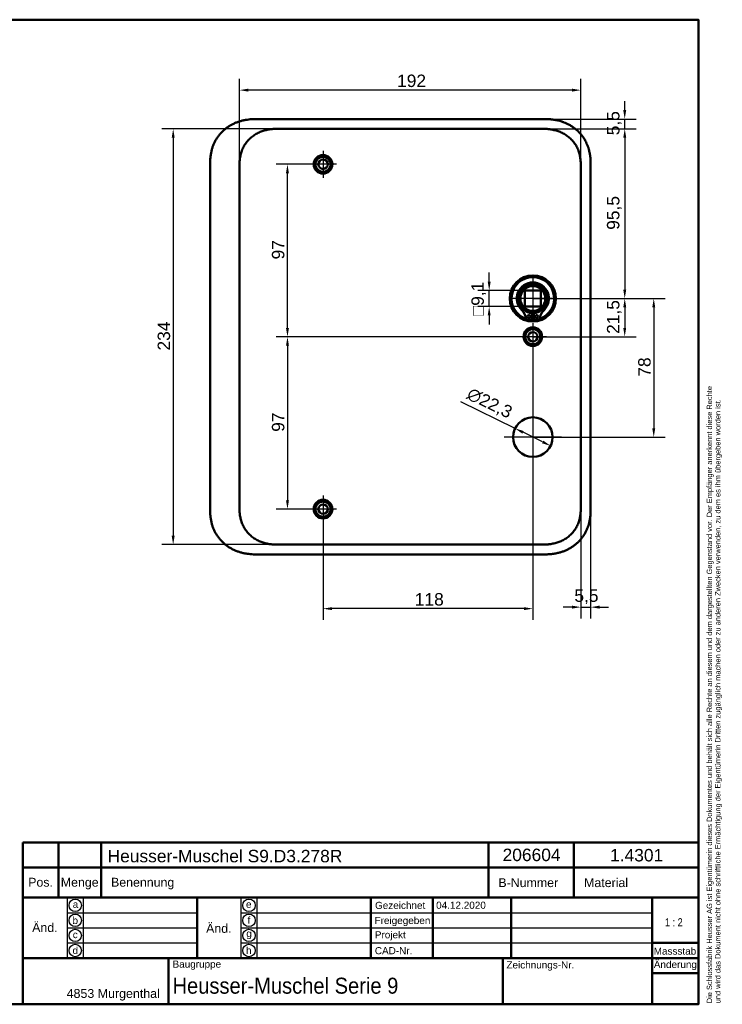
# Model space of a CAD drawing. Header units: millimetres. Extents: x 20 to 833, y 20 to 574.
# Tile 10 of 10: x 438 to 833, y 20 to 574. Entities that reach past the tile are written whole.
import ezdxf
from ezdxf.enums import TextEntityAlignment as Align

# ---------------------------------------------------------------- set-up
doc = ezdxf.new("R2010")
doc.units = ezdxf.units.MM
doc.header["$LTSCALE"] = 2
for name, color, linetype, lineweight in [('Bemaßungen(DIN)', 7, 'Continuous', 25), ('Mittelpunktmarkierung(DIN)', 7, 'Continuous', 25), ('Sichtbare Kanten(DIN)', 7, 'Continuous', 50), ('Skizziergeometrie(DIN)', 7, 'Continuous', 50), ('Skizzierlinie(DIN)', 7, 'Continuous', 25), ('Symbole(DIN)', 7, 'Continuous', 25)]:
    doc.layers.add(name, color=color, linetype=linetype, lineweight=lineweight)
doc.styles.add('Aktuell-DIN', font='arial.ttf')
doc.styles.add('STANDARD-DIN~0', font='arial.ttf')
doc.styles.add('Textstil10', font='arial.ttf')
doc.styles.add('Textstil41', font='arial.ttf', dxfattribs={"width": 0.8})
doc.styles.add('Textstil83', font='arial.ttf', dxfattribs={"width": 0.8})
doc.dimstyles.new('CAD-LAN', dxfattribs={"dimscale": 2, "dimtxt": 3.5, "dimasz": 2.5, "dimexe": 3.175, "dimexo": 0, "dimgap": 0.8, "dimtad": 1, "dimrnd": 1e-08, "dimtxsty": 'STANDARD-DIN~0', "dimcen": 0.09, "dimdle": 10, "dimclrd": 250, "dimclre": 250, "dimclrt": 250, "dimadec": 0, "dimazin": 2, "dimtfac": 1, "dimtmove": 0, "dimatfit": 3, "dimfxl": 1, "dimtolj": 1, "dimtzin": 0, "dimlwd": 25, "dimlwe": 25, "dimarcsym": 0})

# ---------------------------------------------------------------- blocks, each defined once
blk = doc.blocks.new('Ränder Standardrahmen')
at = {"layer": 'Skizziergeometrie(DIN)', "flags": 128}
blk.add_lwpolyline([(10, 10), (10, 287), (410, 287), (410, 10), (10, 10)], dxfattribs=at)
blk = doc.blocks.new('Schriftfelder Heusser')
at = {"layer": 'Skizziergeometrie(DIN)'}
for p, q in [((101, 229.92), (101, 236.92)), ((101, 236.92), (291, 236.92)), ((111, 229.92), (111, 236.92)), ((123, 229.92), (123, 236.92)), ((232, 229.92), (232, 236.92)), ((256, 229.92), (256, 236.92)), ((291, 236.92), (291, 229.92)), ((101, 191.42), (101, 229.92)), ((101, 229.92), (291, 229.92)), ((111, 229.92), (111, 221.42)), ((123, 229.92), (123, 221.42)), ((232, 229.92), (232, 221.42)), ((256, 229.92), (256, 221.42)), ((291, 229.92), (291, 191.42)), ((101, 221.42), (291, 221.42)), ((150, 221.42), (150, 204.42)), ((198.85, 221.42), (198.85, 204.42)), ((216.35, 221.42), (216.35, 204.42)), ((238.35, 221.42), (238.35, 204.42)), ((278, 221.42), (278, 191.42)), ((278, 208.67), (291, 208.67)), ((101, 204.42), (291, 204.42)), ((142, 204.42), (142, 191.42)), ((236, 204.42), (236, 191.42)), ((278, 200.17), (291, 200.17)), ((291, 191.42), (101, 191.42))]:
    blk.add_line(p, q, dxfattribs=at)
at = {"layer": 'Skizzierlinie(DIN)'}
for p, q in [((113.5, 221.42), (113.5, 204.42)), ((118, 221.42), (118, 204.42)), ((162.35, 221.42), (162.35, 204.42)), ((166.85, 221.42), (166.85, 204.42)), ((113.5, 217.17), (150, 217.17)), ((162.35, 217.17), (278, 217.17)), ((113.5, 212.92), (150, 212.92)), ((162.35, 212.92), (278, 212.92)), ((113.5, 208.67), (150, 208.67)), ((162.35, 208.67), (278, 208.67))]:
    blk.add_line(p, q, dxfattribs=at)
for centre in [(115.75, 219.25), (164.6, 219.25), (115.75, 215.04), (164.6, 215.04), (115.75, 210.79), (164.6, 210.79), (115.75, 206.54), (164.6, 206.54)]:
    blk.add_circle(centre, 1.75, dxfattribs=at)
at = {"layer": 'Symbole(DIN)', "color": 7, "insert": (293.33, 191.7), "char_height": 1.5, "width": 182.3003, "attachment_point": 1, "rotation": 90, "line_spacing_factor": 0.944221, "style": 'Aktuell-DIN'}
blk.add_mtext('\\fArial|b0|i0;\\H1.5000;Die Schlossfabrik Heusser AG ist Eigentümerin dieses Dokumentes und behält sich alle Rechte an diesem und dem dargestellten Gegenstand vor. Der Empfänger anerkennt diese Rechte\\Pund wird das Dokument nicht ohne schriftliche Ermächtigung der Eigentümerin Dritten zugänglich machen oder zu anderen Zwecken verwenden, zu dem es ihm übergeben worden ist.\\P ', dxfattribs=at)
at = {"layer": 'Symbole(DIN)', "color": 179, "true_color": 0x262659, "style": 'Aktuell-DIN'}
for s, insert, char_height, attachment_point in [('B-Nummer', (234.74, 225.62), 2.489, 4), ('Material', (265.02, 225.62), 2.489, 5), ('Pos.', (106, 227), 2.489, 2), ('Menge', (117, 227), 2.489, 2), ('Benennung', (125.81, 225.38), 2.489, 4), ('\\fArial|b0|i0;a', (115.81, 219.53), 2, 5), ('\\fArial|b0|i0;e', (164.54, 219.53), 2, 5), ('\\fArial|b0|i0;Gezeichnet', (200.05, 219.23), 2, 4), ('\\fArial|b0|i0;b', (115.75, 215), 2, 5), ('\\fArial|b0|i0;f', (164.55, 215.06), 2, 5), ('\\fArial|b0|i0;Freigegeben', (199.92, 216), 2, 1), ('\\fArial|b0|i0;c', (115.75, 211.01), 2, 5), ('\\fArial|b0|i0;g', (164.63, 211.05), 2, 5), ('\\fArial|b0|i0;Projekt', (200, 211.98), 2, 1), ('\\fArial|b0|i0;d', (115.76, 206.55), 2, 5), ('\\fArial|b0|i0;h', (164.55, 206.57), 2, 5), ('\\fArial|b0|i0;CAD-Nr.', (200, 207.5), 2, 1), ('\\fArial|b0|i0;\\H2.0000;Massstab', (284.39, 206.37), 2, 5), ('\\fArial|b0|i0;\\H2.0000;Baugruppe', (143.1, 203.73), 2, 1), ('\\fArial|b0|i0;Zeichnungs-Nr.', (237, 203.5), 2, 1), ('\\fArial|b0|i0;\\H2.5000;4853 Murgenthal', (113.33, 192.46), 2.5, 7)]:
    blk.add_mtext(s, dxfattribs=dict(at, insert=insert, char_height=char_height, attachment_point=attachment_point))
at = {"layer": 'Symbole(DIN)', "color": 179, "true_color": 0x262659, "attachment_point": 5, "style": 'Aktuell-DIN'}
for s, insert, char_height, width in [('Änd.', (107.21, 213), 2.489, 12.3494), ('Änd.', (156.12, 212.76), 2.489, 12.3494), ('\\fArial|b0|i0;Änderung', (284.51, 202.33), 2, 12.1143)]:
    blk.add_mtext(s, dxfattribs=dict(at, insert=insert, char_height=char_height, width=width))
at = {"layer": 'Symbole(DIN)', "color": 7, "insert": (143.1, 196.62), "char_height": 4.5, "width": 90.18, "attachment_point": 4, "style": 'Aktuell-DIN'}
blk.add_mtext('\\fArial|b0|i0;\\W0.90;\\H4.5000;Heusser-Muschel Serie 9', dxfattribs=at)
at = {"layer": 'Symbole(DIN)', "color": 179, "true_color": 0x262659, "style": 'Textstil10'}
blk.add_attdef('ERSTELLUNGSDATUM_001', (217.23, 218.29), '', height=2, dxfattribs=at)
at = {"layer": 'Symbole(DIN)', "color": 179, "true_color": 0x262659}
for tag, height, style, p in [('AUTOR', 2.49, 'Aktuell-DIN', (240.03, 219.26)), ('KONTROLLDATUM', 2, 'Textstil10', (217.42, 215.04)), ('KONTROLLIERT_VON', 2, 'Textstil10', (239.98, 215.05))]:
    blk.add_attdef(tag, text='', height=height, dxfattribs=dict(at, style=style)).set_placement(p, align=Align.MIDDLE_LEFT)
at = {"layer": 'Symbole(DIN)', "color": 7, "style": 'Textstil83', "width": 0.8}
blk.add_attdef('Anfänglicher_Ansichtsmaßstab_001', (281.57, 213.34), '', height=2.3, dxfattribs=at)
at = {"layer": 'Symbole(DIN)', "color": 179, "true_color": 0x262659, "style": 'Textstil10'}
blk.add_attdef('PROJEKT', text='', height=2, dxfattribs=at).set_placement((217.77, 209.72), align=Align.BOTTOM_LEFT)
at = {"layer": 'Symbole(DIN)', "color": 7, "style": 'Textstil41', "width": 0.8}
blk.add_attdef('STATUS', text='', height=5, dxfattribs=at).set_placement((284.53, 195.86), align=Align.MIDDLE_CENTER)
blk = doc.blocks.new('*D8')
at = {"layer": 'Bemaßungen(DIN)', "color": 250, "linetype": 'Continuous', "lineweight": 25, "true_color": 0x3f3f3f, "transparency": 16777216}
for p, q in [((730.31, 512.62), (784.89, 512.62)), ((778.54, 507.62), (778.54, 422.12)), ((726.85, 417.12), (784.89, 417.12))]:
    blk.add_line(p, q, dxfattribs=at)
at = {"layer": 'Bemaßungen(DIN)', "color": 250, "linetype": 'Continuous', "true_color": 0x3f3f3f, "transparency": 16777216}
for points in [[(777.71, 507.62), (779.37, 507.62), (778.54, 512.62)], [(777.71, 422.12), (779.37, 422.12), (778.54, 417.12)]]:
    blk.add_solid(points, dxfattribs=at)
at = {"layer": 'Defpoints', "color": 0, "linetype": 'Continuous', "transparency": 16777216}
for p in [(730.31, 512.62), (726.85, 417.12), (778.54, 417.12)]:
    blk.add_point(p, dxfattribs=at)
at = {"layer": 'Bemaßungen(DIN)', "color": 250, "linetype": 'Continuous', "lineweight": 25, "true_color": 0x3f3f3f, "transparency": 16777216, "insert": (768.53, 455.76), "char_height": 7, "attachment_point": 1, "rotation": 90, "style": 'STANDARD-DIN~0'}
blk.add_mtext('\\A1;95,5', dxfattribs=at)
blk = doc.blocks.new('*D9')
at = {"layer": 'Bemaßungen(DIN)', "color": 250, "linetype": 'Continuous', "lineweight": 25, "true_color": 0x3f3f3f, "transparency": 16777216}
for p, q in [((726.85, 417.12), (784.89, 417.12)), ((778.54, 412.12), (778.54, 400.62)), ((726.85, 395.62), (784.89, 395.62))]:
    blk.add_line(p, q, dxfattribs=at)
at = {"layer": 'Bemaßungen(DIN)', "color": 250, "linetype": 'Continuous', "true_color": 0x3f3f3f, "transparency": 16777216}
for points in [[(777.71, 412.12), (779.37, 412.12), (778.54, 417.12)], [(777.71, 400.62), (779.37, 400.62), (778.54, 395.62)]]:
    blk.add_solid(points, dxfattribs=at)
at = {"layer": 'Defpoints', "color": 0, "linetype": 'Continuous', "transparency": 16777216}
for p in [(726.85, 417.12), (726.85, 395.62), (778.54, 395.62)]:
    blk.add_point(p, dxfattribs=at)
at = {"layer": 'Bemaßungen(DIN)', "color": 250, "linetype": 'Continuous', "lineweight": 25, "true_color": 0x3f3f3f, "transparency": 16777216, "insert": (768.53, 397.2), "char_height": 7, "attachment_point": 1, "rotation": 90, "style": 'STANDARD-DIN~0'}
blk.add_mtext('\\A1;21,5', dxfattribs=at)
blk = doc.blocks.new('*D10')
at = {"layer": 'Bemaßungen(DIN)', "color": 250, "linetype": 'Continuous', "lineweight": 25, "true_color": 0x3f3f3f, "transparency": 16777216}
for p, q in [((726.85, 417.12), (801.2, 417.12)), ((794.85, 412.12), (794.85, 344.12)), ((726.85, 339.12), (801.2, 339.12))]:
    blk.add_line(p, q, dxfattribs=at)
at = {"layer": 'Bemaßungen(DIN)', "color": 250, "linetype": 'Continuous', "true_color": 0x3f3f3f, "transparency": 16777216}
for points in [[(794.02, 412.12), (795.68, 412.12), (794.85, 417.12)], [(794.02, 344.12), (795.68, 344.12), (794.85, 339.12)]]:
    blk.add_solid(points, dxfattribs=at)
at = {"layer": 'Defpoints', "color": 0, "linetype": 'Continuous', "transparency": 16777216}
for p in [(726.85, 417.12), (726.85, 339.12), (794.85, 339.12)]:
    blk.add_point(p, dxfattribs=at)
at = {"layer": 'Bemaßungen(DIN)', "color": 250, "linetype": 'Continuous', "lineweight": 25, "true_color": 0x3f3f3f, "transparency": 16777216, "insert": (786.1, 373.13), "char_height": 7, "attachment_point": 1, "rotation": 90, "style": 'STANDARD-DIN~0'}
blk.add_mtext('\\A1;78', dxfattribs=at)
blk = doc.blocks.new('*D11')
at = {"layer": 'Bemaßungen(DIN)', "color": 250, "linetype": 'Continuous', "lineweight": 25, "true_color": 0x3f3f3f, "transparency": 16777216}
for p, q in [((716.84, 344.03), (686.31, 359)), ((732.37, 336.42), (721.33, 341.83))]:
    blk.add_line(p, q, dxfattribs=at)
at = {"layer": 'Bemaßungen(DIN)', "color": 250, "linetype": 'Continuous', "true_color": 0x3f3f3f, "transparency": 16777216}
for points in [[(721.7, 342.58), (720.96, 341.08), (716.84, 344.03)], [(732.74, 337.16), (732.01, 335.67), (736.86, 334.21)]]:
    blk.add_solid(points, dxfattribs=at)
at = {"layer": 'Defpoints', "color": 0, "linetype": 'Continuous', "transparency": 16777216}
for p in [(716.84, 344.03), (736.86, 334.21)]:
    blk.add_point(p, dxfattribs=at)
at = {"layer": 'Bemaßungen(DIN)', "color": 250, "linetype": 'Continuous', "lineweight": 25, "true_color": 0x3f3f3f, "transparency": 16777216, "insert": (692.26, 367.49), "char_height": 7, "attachment_point": 1, "rotation": 333.8831, "style": 'STANDARD-DIN~0'}
blk.add_mtext('\\A1;∅22,3', dxfattribs=at)
blk = doc.blocks.new('*D12')
at = {"layer": 'Bemaßungen(DIN)', "color": 250, "linetype": 'Continuous', "lineweight": 25, "true_color": 0x3f3f3f, "transparency": 16777216}
for p, q in [((778.54, 523.12), (778.54, 528.12)), ((731.31, 518.12), (784.89, 518.12)), ((778.54, 512.62), (778.54, 518.12)), ((730.31, 512.62), (784.89, 512.62)), ((778.54, 507.62), (778.54, 502.62))]:
    blk.add_line(p, q, dxfattribs=at)
at = {"layer": 'Bemaßungen(DIN)', "color": 250, "linetype": 'Continuous', "true_color": 0x3f3f3f, "transparency": 16777216}
for points in [[(777.71, 523.12), (779.37, 523.12), (778.54, 518.12)], [(777.71, 507.62), (779.37, 507.62), (778.54, 512.62)]]:
    blk.add_solid(points, dxfattribs=at)
at = {"layer": 'Defpoints', "color": 0, "linetype": 'Continuous', "transparency": 16777216}
for p in [(731.31, 518.12), (778.54, 518.12), (730.31, 512.62)]:
    blk.add_point(p, dxfattribs=at)
at = {"layer": 'Bemaßungen(DIN)', "color": 250, "linetype": 'Continuous', "lineweight": 25, "true_color": 0x3f3f3f, "transparency": 16777216, "insert": (768.56, 508.97), "char_height": 7, "attachment_point": 1, "rotation": 90, "style": 'STANDARD-DIN~0'}
blk.add_mtext('\\A1;5,5', dxfattribs=at)
blk = doc.blocks.new('*D13')
at = {"layer": 'Bemaßungen(DIN)', "color": 250, "linetype": 'Continuous', "lineweight": 25, "true_color": 0x3f3f3f, "transparency": 16777216}
for p, q in [((561.85, 490.34), (561.85, 540.71)), ((753.85, 490.34), (753.85, 540.71)), ((748.85, 534.36), (566.85, 534.36))]:
    blk.add_line(p, q, dxfattribs=at)
at = {"layer": 'Bemaßungen(DIN)', "color": 250, "linetype": 'Continuous', "true_color": 0x3f3f3f, "transparency": 16777216}
for points in [[(566.85, 535.19), (566.85, 533.53), (561.85, 534.36)], [(748.85, 535.19), (748.85, 533.53), (753.85, 534.36)]]:
    blk.add_solid(points, dxfattribs=at)
at = {"layer": 'Defpoints', "color": 0, "linetype": 'Continuous', "transparency": 16777216}
for p in [(561.85, 534.36), (561.85, 490.34), (753.85, 490.34)]:
    blk.add_point(p, dxfattribs=at)
at = {"layer": 'Bemaßungen(DIN)', "color": 250, "linetype": 'Continuous', "lineweight": 25, "true_color": 0x3f3f3f, "transparency": 16777216, "insert": (650.48, 543.11), "char_height": 7, "attachment_point": 1, "style": 'STANDARD-DIN~0'}
blk.add_mtext('\\A1;192', dxfattribs=at)
blk = doc.blocks.new('*D14')
at = {"layer": 'Bemaßungen(DIN)', "color": 250, "linetype": 'Continuous', "lineweight": 25, "true_color": 0x3f3f3f, "transparency": 16777216}
for p, q in [((585.39, 512.62), (518.22, 512.62)), ((524.57, 507.62), (524.57, 283.62)), ((585.39, 278.62), (518.22, 278.62))]:
    blk.add_line(p, q, dxfattribs=at)
at = {"layer": 'Bemaßungen(DIN)', "color": 250, "linetype": 'Continuous', "true_color": 0x3f3f3f, "transparency": 16777216}
for points in [[(523.74, 507.62), (525.4, 507.62), (524.57, 512.62)], [(523.74, 283.62), (525.4, 283.62), (524.57, 278.62)]]:
    blk.add_solid(points, dxfattribs=at)
at = {"layer": 'Defpoints', "color": 0, "linetype": 'Continuous', "transparency": 16777216}
for p in [(585.39, 512.62), (524.57, 278.62), (585.39, 278.62)]:
    blk.add_point(p, dxfattribs=at)
at = {"layer": 'Bemaßungen(DIN)', "color": 250, "linetype": 'Continuous', "lineweight": 25, "true_color": 0x3f3f3f, "transparency": 16777216, "insert": (515.82, 387.84), "char_height": 7, "attachment_point": 1, "rotation": 90, "style": 'STANDARD-DIN~0'}
blk.add_mtext('\\A1;234', dxfattribs=at)
blk = doc.blocks.new('*D15')
at = {"layer": 'Bemaßungen(DIN)', "color": 250, "linetype": 'Continuous', "lineweight": 25, "true_color": 0x3f3f3f, "transparency": 16777216}
for p, q in [((608.85, 492.62), (582.5, 492.62)), ((588.85, 400.62), (588.85, 487.62)), ((726.85, 395.62), (582.5, 395.62))]:
    blk.add_line(p, q, dxfattribs=at)
at = {"layer": 'Bemaßungen(DIN)', "color": 250, "linetype": 'Continuous', "true_color": 0x3f3f3f, "transparency": 16777216}
for points in [[(588.02, 487.62), (589.68, 487.62), (588.85, 492.62)], [(588.02, 400.62), (589.68, 400.62), (588.85, 395.62)]]:
    blk.add_solid(points, dxfattribs=at)
at = {"layer": 'Defpoints', "color": 0, "linetype": 'Continuous', "transparency": 16777216}
for p in [(588.85, 492.62), (608.85, 492.62), (726.85, 395.62)]:
    blk.add_point(p, dxfattribs=at)
at = {"layer": 'Bemaßungen(DIN)', "color": 250, "linetype": 'Continuous', "lineweight": 25, "true_color": 0x3f3f3f, "transparency": 16777216, "insert": (580.1, 439.11), "char_height": 7, "attachment_point": 1, "rotation": 90, "style": 'STANDARD-DIN~0'}
blk.add_mtext('\\A1;97', dxfattribs=at)
blk = doc.blocks.new('*D16')
at = {"layer": 'Bemaßungen(DIN)', "color": 250, "linetype": 'Continuous', "lineweight": 25, "true_color": 0x3f3f3f, "transparency": 16777216}
for p, q in [((726.85, 395.62), (582.5, 395.62)), ((588.85, 390.62), (588.85, 303.62)), ((608.85, 298.62), (582.5, 298.62))]:
    blk.add_line(p, q, dxfattribs=at)
at = {"layer": 'Bemaßungen(DIN)', "color": 250, "linetype": 'Continuous', "true_color": 0x3f3f3f, "transparency": 16777216}
for points in [[(588.02, 390.62), (589.68, 390.62), (588.85, 395.62)], [(588.02, 303.62), (589.68, 303.62), (588.85, 298.62)]]:
    blk.add_solid(points, dxfattribs=at)
at = {"layer": 'Defpoints', "color": 0, "linetype": 'Continuous', "transparency": 16777216}
for p in [(726.85, 395.62), (588.85, 298.62), (608.85, 298.62)]:
    blk.add_point(p, dxfattribs=at)
at = {"layer": 'Bemaßungen(DIN)', "color": 250, "linetype": 'Continuous', "lineweight": 25, "true_color": 0x3f3f3f, "transparency": 16777216, "insert": (580.1, 342.11), "char_height": 7, "attachment_point": 1, "rotation": 90, "style": 'STANDARD-DIN~0'}
blk.add_mtext('\\A1;97', dxfattribs=at)
blk = doc.blocks.new('*D17')
at = {"layer": 'Bemaßungen(DIN)', "color": 250, "linetype": 'Continuous', "lineweight": 25, "true_color": 0x3f3f3f, "transparency": 16777216}
for p, q in [((726.85, 387.97), (726.85, 236.27)), ((608.85, 290.97), (608.85, 236.27)), ((721.85, 242.62), (613.85, 242.62))]:
    blk.add_line(p, q, dxfattribs=at)
at = {"layer": 'Bemaßungen(DIN)', "color": 250, "linetype": 'Continuous', "true_color": 0x3f3f3f, "transparency": 16777216}
for points in [[(613.85, 243.46), (613.85, 241.79), (608.85, 242.62)], [(721.85, 243.46), (721.85, 241.79), (726.85, 242.62)]]:
    blk.add_solid(points, dxfattribs=at)
at = {"layer": 'Defpoints', "color": 0, "linetype": 'Continuous', "transparency": 16777216}
for p in [(726.85, 387.97), (608.85, 290.97), (608.85, 242.62)]:
    blk.add_point(p, dxfattribs=at)
at = {"layer": 'Bemaßungen(DIN)', "color": 250, "linetype": 'Continuous', "lineweight": 25, "true_color": 0x3f3f3f, "transparency": 16777216, "insert": (660.44, 251.37), "char_height": 7, "attachment_point": 1, "style": 'STANDARD-DIN~0'}
blk.add_mtext('\\A1;118', dxfattribs=at)
blk = doc.blocks.new('*D18')
at = {"layer": 'Bemaßungen(DIN)', "color": 250, "linetype": 'Continuous', "lineweight": 25, "true_color": 0x3f3f3f, "transparency": 16777216}
for p, q in [((753.85, 300.91), (753.85, 237.11)), ((759.35, 299.91), (759.35, 237.11)), ((748.85, 243.46), (743.85, 243.46)), ((753.85, 243.46), (759.35, 243.46)), ((764.35, 243.46), (769.35, 243.46))]:
    blk.add_line(p, q, dxfattribs=at)
at = {"layer": 'Bemaßungen(DIN)', "color": 250, "linetype": 'Continuous', "true_color": 0x3f3f3f, "transparency": 16777216}
for points in [[(748.85, 244.3), (748.85, 242.63), (753.85, 243.46)], [(764.35, 244.3), (764.35, 242.63), (759.35, 243.46)]]:
    blk.add_solid(points, dxfattribs=at)
at = {"layer": 'Defpoints', "color": 0, "linetype": 'Continuous', "transparency": 16777216}
for p in [(753.85, 300.91), (759.35, 299.91), (759.35, 243.46)]:
    blk.add_point(p, dxfattribs=at)
at = {"layer": 'Bemaßungen(DIN)', "color": 250, "linetype": 'Continuous', "lineweight": 25, "true_color": 0x3f3f3f, "transparency": 16777216, "insert": (750.2, 253.45), "char_height": 7, "attachment_point": 1, "style": 'STANDARD-DIN~0'}
blk.add_mtext('\\A1;5,5', dxfattribs=at)
blk = doc.blocks.new('*D21')
at = {"layer": 'Bemaßungen(DIN)', "color": 250, "linetype": 'Continuous', "lineweight": 25, "true_color": 0x3f3f3f, "transparency": 16777216}
for p, q in [((702.3, 426.67), (702.3, 431.67)), ((722.3, 421.67), (695.95, 421.67)), ((702.3, 412.57), (702.3, 421.67)), ((722.3, 412.57), (695.95, 412.57)), ((702.3, 407.57), (702.3, 402.57))]:
    blk.add_line(p, q, dxfattribs=at)
at = {"layer": 'Bemaßungen(DIN)', "color": 250, "linetype": 'Continuous', "true_color": 0x3f3f3f, "transparency": 16777216}
for points in [[(701.47, 426.67), (703.13, 426.67), (702.3, 421.67)], [(701.47, 407.57), (703.13, 407.57), (702.3, 412.57)]]:
    blk.add_solid(points, dxfattribs=at)
at = {"layer": 'Defpoints', "color": 0, "linetype": 'Continuous', "transparency": 16777216}
for p in [(702.3, 421.67), (722.3, 421.67), (722.3, 412.57)]:
    blk.add_point(p, dxfattribs=at)
at = {"layer": 'Bemaßungen(DIN)', "color": 250, "linetype": 'Continuous', "lineweight": 25, "true_color": 0x3f3f3f, "transparency": 16777216, "insert": (692.29, 407.36), "char_height": 7, "attachment_point": 1, "rotation": 90, "style": 'STANDARD-DIN~0'}
blk.add_mtext('\\A1;\\fAIGDT|b0|i0;\\H7.0000;o\\fArial|b0|i0;\\H7.0000;9,1', dxfattribs=at)

msp = doc.modelspace()

# ---------------------------------------------------------------- linework, layer by layer
at = {"layer": 'Mittelpunktmarkierung(DIN)', "linetype": 'Continuous'}
for p, q in [((608.8508, 500.2727), (608.8508, 484.9727)), ((616.5008, 492.6227), (601.2008, 492.6227)), ((726.8508, 429.1227), (726.8508, 405.1227)), ((738.8508, 417.1227), (714.8508, 417.1227)), ((726.8508, 403.2727), (726.8508, 387.9727)), ((734.5008, 395.6227), (719.2008, 395.6227)), ((726.8508, 355.2727), (726.8508, 322.9727)), ((743.0008, 339.1227), (710.7008, 339.1227)), ((608.8508, 306.2727), (608.8508, 290.9727)), ((616.5008, 298.6227), (601.2008, 298.6227))]:
    msp.add_line(p, q, dxfattribs=at)
at = {"layer": 'Sichtbare Kanten(DIN)'}
for p, q in [((731.3121, 518.1227), (572.3895, 518.1227)), ((585.3893, 512.6227), (585.3892, 512.6227)), ((730.3126, 512.6227), (585.3893, 512.6227)), ((545.3508, 491.3385), (545.3508, 299.8658)), ((759.3508, 299.9071), (759.3508, 491.3384)), ((722.3008, 412.5727), (722.3008, 421.6727)), ((722.3008, 421.6727), (731.4008, 421.6727)), ((731.4008, 421.6727), (731.4008, 412.5727)), ((731.4008, 412.5727), (722.3008, 412.5727)), ((726.2341, 405.1646), (723.2102, 405.1646)), ((726.2341, 408.8646), (726.2341, 405.1646)), ((727.4675, 405.1646), (727.4675, 408.8646)), ((730.4913, 405.1646), (727.4675, 405.1646)), ((585.3891, 278.6228), (585.3892, 278.6228)), ((730.3124, 278.6228), (585.3892, 278.6228)), ((730.3124, 278.6228), (730.3125, 278.6228)), ((572.3895, 273.1228), (731.3121, 273.1228))]:
    msp.add_line(p, q, dxfattribs=at)
for centre, radius in [((608.8508, 492.6227), 5.25), ((608.8508, 492.6227), 4.25), ((608.8508, 492.6227), 2.65), ((726.8508, 417.1227), 13), ((726.8508, 417.1227), 12.5), ((726.8508, 417.1227), 8), ((726.8508, 417.1227), 7), ((724.6191, 407.0146), 0.85), ((729.0825, 407.0146), 0.85), ((726.8508, 395.6227), 5.25), ((726.8508, 395.6227), 4.25), ((726.8508, 395.6227), 2.65), ((726.8508, 339.1227), 11.15), ((608.8508, 298.6227), 5.25), ((608.8508, 298.6227), 4.25), ((608.8508, 298.6227), 2.65)]:
    msp.add_circle(centre, radius, dxfattribs=at)
for centre, radius, start, end in [((726.8508, 417.1227), 12, 288.172127, 251.827873), ((726.8508, 417.1227), 9.0167, 314.140905, 225.859095), ((714.5279, 404.4246), 8.6779, 4.967053, 45.859095), ((726.8508, 416.3894), 7.55, 215.687104, 265.314993), ((726.8508, 416.3894), 7.55, 274.685007, 324.312896), ((739.1737, 404.4246), 8.6779, 134.140905, 175.032947), ((726.8508, 417.1227), 8.2, 243.630564, 296.369436), ((726.8508, 417.1227), 12, 265.211021, 274.788979), ((726.8508, 417.1227), 9, 266.0711, 273.9289)]:
    msp.add_arc(centre, radius, start, end, dxfattribs=at)
for points, knots in [([(572.3895, 518.1227), (571.804, 518.1203), (570.6255, 518.1071), (569.1362, 518.0434), (567.6383, 517.9285), (566.4352, 517.7902), (564.9311, 517.5484), (563.7306, 517.2963), (562.2409, 516.9014), (561.0613, 516.5202), (559.6107, 515.9595), (558.4728, 515.4434), (557.0878, 514.7149), (556.0133, 514.0664), (554.721, 513.177), (553.7312, 512.4046), (552.5574, 511.3682), (551.6721, 510.4852), (550.6399, 509.3208), (549.8761, 508.344), (549.0044, 507.0742), (548.3752, 506.0228), (547.6769, 504.6725), (547.1894, 503.567), (546.669, 502.1622), (546.3231, 501.0235), (545.9747, 499.5897), (545.7605, 498.4376), (545.5649, 496.9983), (545.4614, 495.85), (545.3844, 494.4239), (545.3512, 493.0092), (545.3507, 491.8927), (545.3508, 491.3385)], [-0.999989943, -0.999989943, -0.999989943, -0.999989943, -0.959292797, -0.91859565, -0.898247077, -0.85754993, -0.837201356, -0.79650421, -0.776155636, -0.73545849, -0.715109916, -0.67441277, -0.654064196, -0.613367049, -0.593018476, -0.552321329, -0.531972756, -0.491275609, -0.470927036, -0.430229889, -0.409881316, -0.369184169, -0.348835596, -0.308138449, -0.287789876, -0.247092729, -0.226744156, -0.186047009, -0.165698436, -0.125001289, -0.104652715, -0.063955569, -0.023258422, -0.023258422, -0.023258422, -0.023258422]), ([(759.3508, 491.3384), (759.3508, 491.637), (759.3506, 492.2359), (759.3451, 492.9892), (759.3323, 493.7457), (759.315, 494.3537), (759.281, 495.1169), (759.2431, 495.7287), (759.1677, 496.6475), (759.066, 497.5672), (758.8782, 498.7924), (758.6955, 499.7061), (758.4778, 500.613), (758.3149, 501.2139), (758.0884, 501.9593), (757.8884, 502.5507), (757.6153, 503.2815), (757.3785, 503.8592), (756.9961, 504.714), (756.5779, 505.5526), (755.8847, 506.7754), (755.2002, 507.8207), (754.2659, 509.0696), (753.4576, 510.0207), (752.3772, 511.1445), (751.4593, 511.989), (750.252, 512.9725), (749.2407, 513.7005), (747.9262, 514.5336), (746.8364, 515.137), (745.5752, 515.7424), (744.7163, 516.1054), (743.8451, 516.4356), (743.2584, 516.6394), (742.3706, 516.9203), (741.4741, 517.1681), (740.2677, 517.446), (739.3564, 517.6161), (738.4416, 517.7572), (737.8311, 517.837), (737.0678, 517.9204), (736.4571, 517.9748), (735.6943, 518.0289), (735.0846, 518.0617), (734.1719, 518.097), (732.9606, 518.122), (731.9095, 518.1232), (731.3121, 518.1227)], [-0.999997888, -0.999997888, -0.999997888, -0.999997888, -0.979164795, -0.958331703, -0.947915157, -0.927082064, -0.916665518, -0.895832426, -0.885415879, -0.854166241, -0.833333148, -0.80208351, -0.791666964, -0.770833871, -0.760417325, -0.739584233, -0.729167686, -0.708334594, -0.697918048, -0.666668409, -0.645835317, -0.604169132, -0.58333604, -0.541669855, -0.520836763, -0.479170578, -0.458337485, -0.416671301, -0.395838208, -0.354172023, -0.333338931, -0.302089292, -0.291672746, -0.270839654, -0.260423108, -0.229173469, -0.208340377, -0.177090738, -0.166674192, -0.1458411, -0.135424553, -0.114591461, -0.104174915, -0.083341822, -0.072925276, -0.041675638, -0.000009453, -0.000009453, -0.000009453, -0.000009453]), ([(561.8508, 490.3385), (561.8508, 490.9665), (561.8509, 491.6146), (561.8633, 492.2635), (561.8772, 492.9861), (561.9061, 493.71), (561.9615, 494.4251), (562.0217, 495.2033), (562.1125, 495.9717), (562.2433, 496.7336), (562.3793, 497.5261), (562.5579, 498.3122), (562.7927, 499.1027), (563.0282, 499.8959), (563.3185, 500.6837), (563.6636, 501.4491), (564.0105, 502.2182), (564.4132, 502.9663), (564.869, 503.6838), (565.3234, 504.3991), (565.8305, 505.0841), (566.3866, 505.7326), (566.9371, 506.3744), (567.5385, 506.9828), (568.1752, 507.5432), (568.8119, 508.1036), (569.4819, 508.6152), (570.1824, 509.08), (570.8778, 509.5414), (571.6032, 509.9566), (572.3564, 510.3256), (573.0925, 510.6862), (573.8552, 511.0026), (574.6383, 511.2736), (575.3935, 511.535), (576.168, 511.754), (576.9519, 511.9319), (577.7002, 512.1017), (578.457, 512.234), (579.2204, 512.3343), (579.9441, 512.4293), (580.6738, 512.4955), (581.4051, 512.5394), (582.0956, 512.5808), (582.7878, 512.6023), (583.4738, 512.6128), (584.1205, 512.6227), (584.7617, 512.6228), (585.3892, 512.6227)], [0, 0, 0, 0, 0.20048001, 0.20048001, 0.20048001, 0.42374277, 0.42374277, 0.42374277, 0.66668477, 0.66668477, 0.66668477, 0.9193992, 0.9193992, 0.9193992, 1.17300196, 1.17300196, 1.17300196, 1.42787221, 1.42787221, 1.42787221, 1.6819311, 1.6819311, 1.6819311, 1.93337802, 1.93337802, 1.93337802, 2.18481493, 2.18481493, 2.18481493, 2.43439191, 2.43439191, 2.43439191, 2.67827924, 2.67827924, 2.67827924, 2.91346015, 2.91346015, 2.91346015, 3.13796457, 3.13796457, 3.13796457, 3.35081742, 3.35081742, 3.35081742, 3.55182216, 3.55182216, 3.55182216, 3.74130439, 3.74130439, 3.74130439, 3.74130439]), ([(730.3126, 512.6227), (730.9401, 512.6228), (731.5813, 512.6227), (732.228, 512.6128), (732.9141, 512.6023), (733.6062, 512.5808), (734.2968, 512.5394), (735.0281, 512.4955), (735.7577, 512.4293), (736.4815, 512.3343), (737.2448, 512.234), (738.0016, 512.1017), (738.7499, 511.9319), (739.5338, 511.7539), (740.3083, 511.5349), (741.0635, 511.2736), (741.8466, 511.0026), (742.6093, 510.6862), (743.3454, 510.3256), (744.0986, 509.9566), (744.824, 509.5413), (745.5193, 509.08), (746.2198, 508.6152), (746.8898, 508.1035), (747.5266, 507.5431), (748.1633, 506.9827), (748.7647, 506.3743), (749.3151, 505.7325), (749.8712, 505.0841), (750.3784, 504.3991), (750.8327, 503.6838), (751.2885, 502.9662), (751.6912, 502.2182), (752.0381, 501.449), (752.3832, 500.6837), (752.6735, 499.8959), (752.9091, 499.1026), (753.1438, 498.3122), (753.3224, 497.5261), (753.4584, 496.7335), (753.5892, 495.9716), (753.68, 495.2033), (753.7402, 494.4251), (753.7956, 493.71), (753.8245, 492.9861), (753.8384, 492.2635), (753.8508, 491.6146), (753.8509, 490.9665), (753.8509, 490.3385)], [0, 0, 0, 0, 0.18948337, 0.18948337, 0.18948337, 0.39048815, 0.39048815, 0.39048815, 0.60334144, 0.60334144, 0.60334144, 0.82784658, 0.82784658, 0.82784658, 1.06302829, 1.06302829, 1.06302829, 1.30691614, 1.30691614, 1.30691614, 1.55649291, 1.55649291, 1.55649291, 1.80792846, 1.80792846, 1.80792846, 2.05937312, 2.05937312, 2.05937312, 2.31342972, 2.31342972, 2.31342972, 2.56829791, 2.56829791, 2.56829791, 2.82189914, 2.82189914, 2.82189914, 3.07461217, 3.07461217, 3.07461217, 3.31755254, 3.31755254, 3.31755254, 3.54081378, 3.54081378, 3.54081378, 3.74129257, 3.74129257, 3.74129257, 3.74129257]), ([(545.3508, 299.8245), (545.3507, 299.2974), (545.3518, 298.2082), (545.3844, 296.8215), (545.4614, 295.3955), (545.5649, 294.2472), (545.7605, 292.8078), (545.9746, 291.6557), (546.3231, 290.222), (546.669, 289.0833), (547.1894, 287.6785), (547.6768, 286.573), (548.3752, 285.2227), (549.0044, 284.1712), (549.8761, 282.9015), (550.6398, 281.9246), (551.672, 280.7603), (552.5573, 279.8772), (553.7312, 278.8409), (554.7209, 278.0684), (556.0133, 277.1791), (557.0878, 276.5305), (558.4728, 275.802), (559.6106, 275.286), (561.0613, 274.7253), (562.2409, 274.344), (563.7306, 273.9492), (564.9311, 273.6971), (566.4352, 273.4552), (567.6383, 273.317), (569.1362, 273.2021), (570.6255, 273.1384), (571.804, 273.1252), (572.3895, 273.1228)], [-0.974726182, -0.974726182, -0.974726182, -0.974726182, -0.936047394, -0.895349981, -0.875001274, -0.834303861, -0.813955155, -0.773257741, -0.752909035, -0.712211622, -0.691862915, -0.651165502, -0.630816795, -0.590119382, -0.569770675, -0.529073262, -0.508724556, -0.468027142, -0.447678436, -0.406981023, -0.386632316, -0.345934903, -0.325586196, -0.284888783, -0.264540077, -0.223842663, -0.203493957, -0.162796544, -0.142447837, -0.101750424, -0.081401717, -0.040704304, -0.000006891, -0.000006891, -0.000006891, -0.000006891]), ([(585.3891, 278.6228), (584.7616, 278.6228), (584.1204, 278.6229), (583.4737, 278.6327), (582.7877, 278.6432), (582.0955, 278.6647), (581.4049, 278.7062), (580.6736, 278.75), (579.944, 278.8162), (579.2203, 278.9113), (578.4569, 279.0115), (577.7001, 279.1438), (576.9518, 279.3137), (576.1679, 279.4916), (575.3935, 279.7106), (574.6382, 279.9719), (573.8551, 280.2429), (573.0924, 280.5594), (572.3563, 280.9199), (571.6031, 281.2889), (570.8777, 281.7042), (570.1824, 282.1655), (569.4819, 282.6303), (568.8118, 283.142), (568.1751, 283.7024), (567.5384, 284.2628), (566.937, 284.8712), (566.3866, 285.513), (565.8305, 286.1615), (565.3233, 286.8465), (564.869, 287.5618), (564.4132, 288.2793), (564.0105, 289.0274), (563.6636, 289.7965), (563.3185, 290.5618), (563.0282, 291.3497), (562.7926, 292.1429), (562.5579, 292.9334), (562.3793, 293.7195), (562.2433, 294.512), (562.1125, 295.2739), (562.0217, 296.0422), (561.9615, 296.8204), (561.9061, 297.5355), (561.8772, 298.2594), (561.8633, 298.982), (561.8509, 299.6309), (561.8508, 300.279), (561.8508, 300.9071)], [0, 0, 0, 0, 0.18948613, 0.18948613, 0.18948613, 0.39049413, 0.39049413, 0.39049413, 0.60334911, 0.60334911, 0.60334911, 0.82785436, 0.82785436, 0.82785436, 1.06303478, 1.06303478, 1.06303478, 1.30692052, 1.30692052, 1.30692052, 1.55649534, 1.55649534, 1.55649534, 1.80793026, 1.80793026, 1.80793026, 2.05937592, 2.05937592, 2.05937592, 2.31343348, 2.31343348, 2.31343348, 2.5683022, 2.5683022, 2.5683022, 2.82190327, 2.82190327, 2.82190327, 3.07461629, 3.07461629, 3.07461629, 3.31755647, 3.31755647, 3.31755647, 3.54081654, 3.54081654, 3.54081654, 3.74129314, 3.74129314, 3.74129314, 3.74129314]), ([(753.8509, 300.9071), (753.8509, 300.279), (753.8508, 299.6309), (753.8384, 298.982), (753.8245, 298.2594), (753.7956, 297.5355), (753.7402, 296.8204), (753.68, 296.0422), (753.5892, 295.2738), (753.4584, 294.5119), (753.3224, 293.7194), (753.1438, 292.9333), (752.9091, 292.1428), (752.6735, 291.3496), (752.3832, 290.5618), (752.0381, 289.7964), (751.6912, 289.0273), (751.2885, 288.2792), (750.8327, 287.5617), (750.3783, 286.8464), (749.8712, 286.1614), (749.3151, 285.5129), (748.7646, 284.8711), (748.1632, 284.2627), (747.5265, 283.7023), (746.8898, 283.1419), (746.2198, 282.6303), (745.5193, 282.1655), (744.8239, 281.7041), (744.0985, 281.2889), (743.3453, 280.9199), (742.6093, 280.5593), (741.8466, 280.2429), (741.0634, 279.9719), (740.3082, 279.7105), (739.5337, 279.4916), (738.7498, 279.3136), (738.0015, 279.1438), (737.2447, 279.0115), (736.4813, 278.9112), (735.7576, 278.8162), (735.028, 278.75), (734.2967, 278.7061), (733.6061, 278.6647), (732.9139, 278.6432), (732.2279, 278.6327), (731.5812, 278.6229), (730.94, 278.6228), (730.3125, 278.6228)], [0, 0, 0, 0, 0.20047845, 0.20047845, 0.20047845, 0.42374107, 0.42374107, 0.42374107, 0.66668427, 0.66668427, 0.66668427, 0.91940005, 0.91940005, 0.91940005, 1.17300335, 1.17300335, 1.17300335, 1.42787379, 1.42787379, 1.42787379, 1.68193261, 1.68193261, 1.68193261, 1.93337931, 1.93337931, 1.93337931, 2.18481654, 2.18481654, 2.18481654, 2.43439434, 2.43439434, 2.43439434, 2.67828261, 2.67828261, 2.67828261, 2.91346425, 2.91346425, 2.91346425, 3.13796897, 3.13796897, 3.13796897, 3.35082162, 3.35082162, 3.35082162, 3.55182566, 3.55182566, 3.55182566, 3.74130674, 3.74130674, 3.74130674, 3.74130674]), ([(731.3121, 273.1228), (731.9096, 273.1223), (732.9607, 273.1235), (734.1718, 273.1485), (735.0844, 273.1837), (735.6942, 273.2165), (736.4571, 273.2707), (737.0678, 273.3251), (737.8312, 273.4086), (738.4417, 273.4883), (739.3564, 273.6293), (740.268, 273.7996), (741.625, 274.1123), (742.8178, 274.4532), (744.2851, 274.9624), (745.4352, 275.4358), (746.8365, 276.1089), (747.9259, 276.7118), (749.2409, 277.5449), (750.2522, 278.2731), (751.4594, 279.2567), (752.377, 280.1009), (753.4576, 281.2244), (754.266, 282.1759), (755.2002, 283.4252), (755.8845, 284.4703), (756.6552, 285.8287), (757.201, 286.9532), (757.7927, 288.397), (758.1929, 289.5804), (758.6001, 291.0833), (758.8547, 292.3002), (759.066, 293.6785), (759.1677, 294.598), (759.243, 295.5167), (759.281, 296.1283), (759.315, 296.8916), (759.3324, 297.4998), (759.3451, 298.2565), (759.3506, 299.0098), (759.3508, 299.6087), (759.3508, 299.9071)], [-0.999997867, -0.999997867, -0.999997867, -0.999997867, -0.958331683, -0.927082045, -0.916665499, -0.895832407, -0.885415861, -0.864582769, -0.854166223, -0.833333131, -0.822916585, -0.791666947, -0.770833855, -0.729167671, -0.708334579, -0.666668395, -0.645835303, -0.604169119, -0.583336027, -0.541669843, -0.520836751, -0.479170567, -0.458337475, -0.416671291, -0.395838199, -0.354172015, -0.333338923, -0.291672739, -0.270839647, -0.229173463, -0.208340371, -0.166674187, -0.145841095, -0.114591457, -0.104174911, -0.083341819, -0.072925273, -0.052092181, -0.041675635, -0.020842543, -0.000009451, -0.000009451, -0.000009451, -0.000009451])]:
    msp.add_open_spline(points, degree=3, knots=knots, dxfattribs=at)
for points in [[(561.8508, 300.9071), (561.8509, 395.6228), (561.8508, 490.3384)], [(753.8509, 490.3384), (753.8508, 395.6228), (753.8509, 300.9071)]]:
    msp.add_open_spline(points, degree=2, dxfattribs=at)

# ---------------------------------------------------------------- block references
at = {"xscale": 2, "yscale": 2, "zscale": 2}
msp.add_blockref('Ränder Standardrahmen', (0, 0), dxfattribs=at)
msp.add_blockref('Schriftfelder Heusser', (238, -362.8333), dxfattribs=at).add_auto_attribs({'ERSTELLUNGSDATUM_001': '04.12.2020', 'Anfänglicher_Ansichtsmaßstab_001': '1 : 2'})

# ---------------------------------------------------------------- texts
at = {"layer": 'Symbole(DIN)', "color": 7, "char_height": 7, "attachment_point": 1, "style": 'Aktuell-DIN'}
for s, insert, width in [('{\\fArial|b0|i0;\\H7.0000;Heusser-Muschel S9.D3.278R}', (487.6588, 106.9058), 132.066317), ('{\\fArial|b0|i0;\\H7.0000;206604}', (709.8296, 107.5797), 32.620428), ('{\\fArial|b0|i0;\\H7.0000;1.4301}', (770.274, 107.4007), 29.899392)]:
    msp.add_mtext(s, dxfattribs=dict(at, insert=insert, width=width))

# ---------------------------------------------------------------- dimensions: what is measured, and where the dimension line sits
at = {"layer": 'Bemaßungen(DIN)', "color": 250, "linetype": 'Continuous', "lineweight": 25, "true_color": 0x3f3f3f}
for base, p1, p2, angle, override, picture, middle in [((561.8508, 534.3586), (753.8509, 490.3385), (561.8508, 490.3385), 180, {"dimgap": 0.8, "dimdec": 2, "dimtol": 0, "dimlim": 0, "dimtp": 0, "dimtm": 0, "dimtdec": 2, "dimtofl": 0, "dimatfit": 1}, '*D13', (657.8509, 534.3586)), ((778.5404, 518.1227), (730.3126, 512.6227), (731.3121, 518.1227), 90, {"dimgap": 0.8, "dimdec": 2, "dimtol": 0, "dimlim": 0, "dimtp": 0, "dimtm": 0, "dimtdec": 2, "dimtofl": 1, "dimatfit": 1}, '*D12', (778.5404, 515.3727)), ((524.5683, 278.6228), (585.3892, 512.6227), (585.3892, 278.6228), 90, {"dimgap": 0.8, "dimdec": 2, "dimtol": 0, "dimlim": 0, "dimtp": 0, "dimtm": 0, "dimtdec": 2, "dimtofl": 0, "dimatfit": 1}, '*D14', (524.5683, 395.6227)), ((778.5404, 417.1227), (730.3126, 512.6227), (726.8508, 417.1227), 90, {"dimgap": 0.8, "dimdec": 2, "dimtol": 0, "dimlim": 0, "dimtp": 0, "dimtm": 0, "dimtdec": 2, "dimtofl": 0, "dimatfit": 1}, '*D8', (778.5404, 464.8727)), ((588.8508, 492.6227), (726.8508, 395.6227), (608.8508, 492.6227), 90, {"dimgap": 0.8, "dimdec": 2, "dimtol": 0, "dimlim": 0, "dimtp": 0, "dimtm": 0, "dimtdec": 2, "dimtofl": 0, "dimatfit": 1}, '*D15', (588.8508, 444.1227)), ((778.5404, 395.6227), (726.8508, 417.1227), (726.8508, 395.6227), 90, {"dimgap": 0.8, "dimdec": 2, "dimtol": 0, "dimlim": 0, "dimtp": 0, "dimtm": 0, "dimtdec": 2, "dimtofl": 0, "dimatfit": 1}, '*D9', (778.5404, 406.3727)), ((794.8508, 339.1227), (726.8508, 417.1227), (726.8508, 339.1227), 90, {"dimgap": 0.8, "dimdec": 2, "dimtol": 0, "dimlim": 0, "dimtp": 0, "dimtm": 0, "dimtdec": 2, "dimtofl": 0, "dimatfit": 1}, '*D10', (794.8508, 378.1227)), ((588.8508, 298.6227), (726.8508, 395.6227), (608.8508, 298.6227), 90, {"dimgap": 0.8, "dimdec": 2, "dimtol": 0, "dimlim": 0, "dimtp": 0, "dimtm": 0, "dimtdec": 2, "dimtofl": 0, "dimatfit": 1}, '*D16', (588.8508, 347.1227)), ((608.8508, 242.6227), (726.8508, 387.9727), (608.8508, 290.9727), 180, {"dimgap": 0.8, "dimdec": 2, "dimtol": 0, "dimlim": 0, "dimtp": 0, "dimtm": 0, "dimtdec": 2, "dimtofl": 0, "dimatfit": 1}, '*D17', (667.8508, 242.6227)), ((759.3508, 243.4625), (753.8509, 300.9071), (759.3508, 299.9071), 180, {"dimgap": 0.8, "dimdec": 2, "dimtol": 0, "dimlim": 0, "dimtp": 0, "dimtm": 0, "dimtdec": 2, "dimtofl": 1, "dimatfit": 1}, '*D18', (756.6009, 243.4625))]:
    dim = msp.add_linear_dim(base=base, p1=p1, p2=p2, angle=angle, dimstyle='CAD-LAN', override=override, dxfattribs=at)
    dim.commit()
    dim.dimension.update_dxf_attribs({"geometry": picture, "text_midpoint": middle, "dimtype": 160})
dim = msp.add_linear_dim(base=(702.3008, 421.6727), p1=(722.3008, 412.5727), p2=(722.3008, 421.6727), angle=90, text='\\fAIGDT|b0|i0;\\H7.0000;o\\fArial|b0|i0;\\H7.0000;<>', dimstyle='CAD-LAN', override={"dimgap": 0.8, "dimdec": 2, "dimtol": 0, "dimlim": 0, "dimtp": 0, "dimtm": 0, "dimtdec": 2, "dimtofl": 1, "dimatfit": 1}, dxfattribs=at)
dim.commit()
dim.dimension.update_dxf_attribs({"geometry": '*D21', "text_midpoint": (702.3008, 417.1227), "dimtype": 160})
dim = msp.add_diameter_dim_2p(p1=(736.8623, 334.2145), p2=(716.8392, 344.031), dimstyle='CAD-LAN', override={"dimgap": 0.8, "dimdec": 2, "dimlfac": 1, "dimtol": 0, "dimlim": 0, "dimtp": 0, "dimtm": 0, "dimtdec": 2, "dimatfit": 2}, dxfattribs=at)
dim.commit()
dim.dimension.update_dxf_attribs({"geometry": '*D11', "text_midpoint": (699.3308, 352.6147), "dimtype": 163})

doc.saveas('drawing.dxf')
